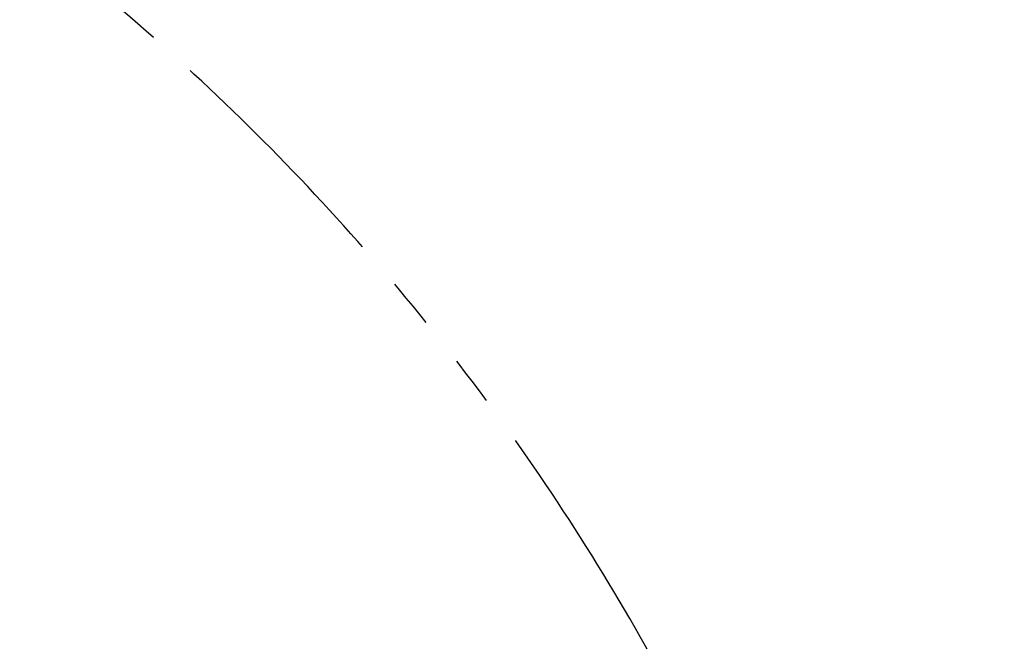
# Model space of a CAD drawing. Header units: millimetres. Extents: x 0 to 16820, y 0 to 11880.
# Tile 32 of 120: x 3448 to 3954, y 7729 to 8051. Entities that reach past the tile are written whole.
import ezdxf

# ---------------------------------------------------------------- set-up
doc = ezdxf.new("R2010")
doc.units = ezdxf.units.MM
doc.header["$LTSCALE"] = 20
doc.linetypes.add('PHANTOM', pattern=[12.7, 6.35, -1.27, 1.27, -1.27, 1.27, -1.27])
doc.styles.add('SLDTEXTSTYLE0', font='TXT', dxfattribs={"width": 0.605})
doc.dimstyles.new('SLDDIMSTYLE0', dxfattribs={"dimtxt": 140, "dimasz": 100, "dimexe": 0, "dimexo": 0.0625, "dimgap": 35, "dimtad": 1, "dimtoh": 1, "dimdec": 0, "dimrnd": 1e-09, "dimzin": 12, "dimdsep": 46, "dimtxsty": 'SLDTEXTSTYLE0', "dimsah": 1, "dimcen": 0.09, "dimadec": 0, "dimazin": 0, "dimtfac": 1, "dimtofl": 0, "dimtmove": 0, "dimatfit": 3, "dimfxl": 0, "dimfrac": 2, "dimtolj": 1, "dimtzin": 12, "dimarcsym": 0})

# ---------------------------------------------------------------- blocks, each defined once
blk = doc.blocks.new('*D5')
at = {"color": 7, "linetype": 'Continuous', "lineweight": 0}
for p, q in [((2720.78, 9015.29), (5150.78, 9015.29)), ((5120.78, 9015.29), (5120.78, 6644.47)), ((2871.03, 6644.47), (5150.78, 6644.47))]:
    blk.add_line(p, q, dxfattribs=at)
for points in [[(5120.78, 9015.29), (5105.78, 8915.29), (5135.78, 8915.29)], [(5120.78, 6644.47), (5135.78, 6744.47), (5105.78, 6744.47)]]:
    blk.add_solid(points, dxfattribs=at)
at = {"color": 7, "linetype": 'Continuous', "lineweight": 0, "insert": (4940.31, 7616), "char_height": 140, "attachment_point": 1, "rotation": 90, "style": 'SLDTEXTSTYLE0'}
blk.add_mtext('2371', dxfattribs=at)

msp = doc.modelspace()

# ---------------------------------------------------------------- linework, layer by layer
at = {"color": 7, "linetype": 'Continuous', "lineweight": 30}
msp.add_arc((2720.78, 7139.47), 1875.82, 300, 180, dxfattribs=at)
at = {"color": 7, "linetype": 'PHANTOM', "lineweight": 30}
msp.add_arc((2720.78, 7139.47), 1203.01, 352.93959, 127.06041, dxfattribs=at)

# ---------------------------------------------------------------- dimensions: what is measured, and where the dimension line sits
at = {"color": 7, "linetype": 'Continuous', "lineweight": 0}
dim = msp.add_linear_dim(base=(5120.78, 6644.47), p1=(2720.78, 9015.29), p2=(2871.03, 6644.47), angle=90, dimstyle='SLDDIMSTYLE0', dxfattribs=at)
dim.commit()
dim.dimension.update_dxf_attribs({"geometry": '*D5', "text_midpoint": (5120.78, 7829.88), "dimtype": 160})

doc.saveas('drawing.dxf')
